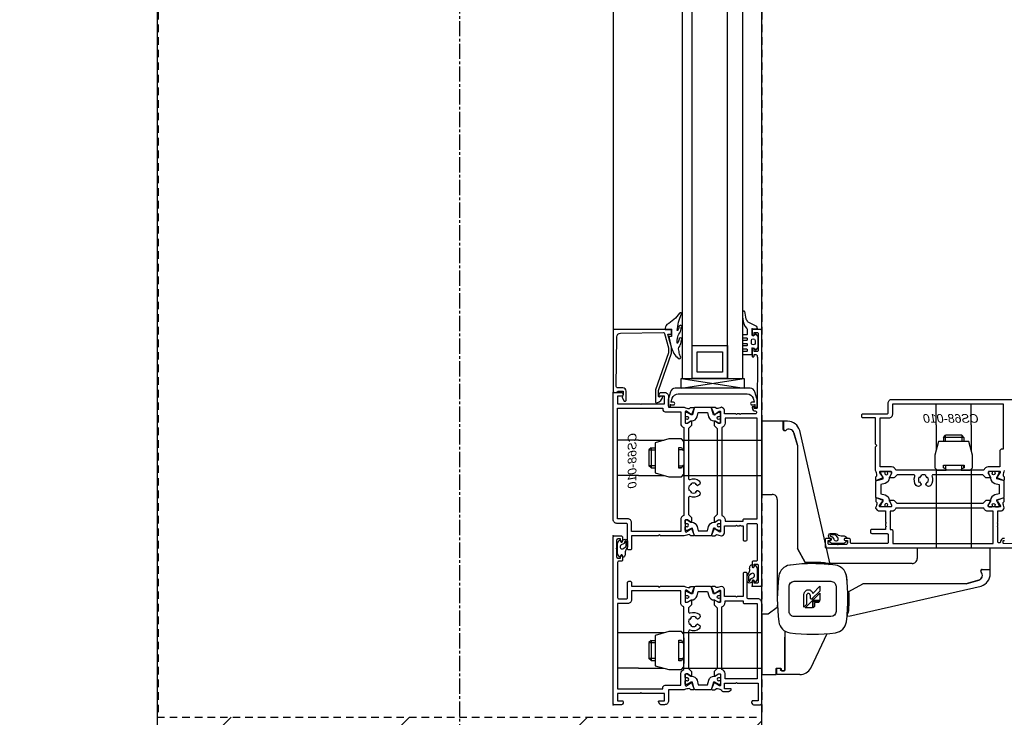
# Model space of a CAD drawing. Header units: millimetres. Extents: x 69081 to 158617, y -37521 to -9534.
# Tile 218 of 256: x 113991 to 114030, y -20036 to -20008. Entities that reach past the tile are written whole.
import ezdxf
from ezdxf.enums import TextEntityAlignment as Align
from ezdxf.lldxf.tags import DXFTag

# ---------------------------------------------------------------- set-up
doc = ezdxf.new("R2010")
doc.units = ezdxf.units.MM
for name, pattern in [('DO', [0.8, 0.6, -0.1, 0, -0.1]), ('DP', [0.5, 0.3, -0.2]), ('KRE-SR', [0.2, 0.12, -0.08])]:
    doc.linetypes.add(name, pattern=pattern)
for name, color, linetype in [('A-OSI', 8, 'DO'), ('A-SCI', 7, 'Continuous'), ('BA_drz', 7, 'Continuous'), ('JS_OLKA KONSTR', 231, 'Continuous'), ('JS_p.poż.', 240, 'Continuous'), ('JS_PODCIĄGI', 1, 'DP'), ('podciagi i nadproza', 3, 'DP'), ('RI-PROFILE', 8, 'Continuous')]:
    doc.layers.add(name, color=color, linetype=linetype)
doc.styles.add('T5', font='arial.ttf', dxfattribs={"oblique": 10, "height": 3.5})
tags = doc.linetypes.add('KRE-DR', pattern=[0.1, 0.06, -0.04]).pattern_tags.tags
tags[6:7] = [DXFTag(74, 4), DXFTag(75, 0), DXFTag(340, '0'), DXFTag(46, 1.0), DXFTag(50, 0.0), DXFTag(44, 0.0), DXFTag(45, 0.0)]
tags[4:5] = [DXFTag(74, 4), DXFTag(75, 0), DXFTag(340, '0'), DXFTag(46, 1.0), DXFTag(50, 0.0), DXFTag(44, 0.0), DXFTag(45, 0.0)]

# ---------------------------------------------------------------- blocks, each defined once
blk = doc.blocks.new('PDKŁ')
for p, q in [((3.91, 12.5), (0.01, -12.5)), ((0.01, 12.5), (3.91, -12.5))]:
    blk.add_line(p, q)
blk.add_lwpolyline([(3.91, 12.5), (3.91, -12.5), (0, -12.5), (0, 12.5), (3.91, 12.5)])
blk = doc.blocks.new('drzwi90+50')
at = {"layer": 'RI-PROFILE'}
for p, q in [((-112.65, 5.9), (-149.65, 5.9)), ((-163.05, 4.884), (-163.05, 5.719)), ((-161.65, 4.884), (-161.65, 5.719)), ((-158.121, 5.507), (-158.121, 5.507)), ((-155.4, 4.884), (-155.4, 5.72)), ((-154, 4.884), (-154, 5.72)), ((-163.05, 4.884), (-163.05, 3.867)), ((-161.65, 3.867), (-161.65, 4.884)), ((-155.4, 4.884), (-155.4, 3.867)), ((-154, 4.884), (-154, 3.867)), ((-162.75, 4.384), (-162.67, 4.484)), ((-161.95, 4.384), (-162.75, 4.384)), ((-162.75, 4.384), (-162.75, 4.233)), ((-162.03, 4.484), (-162.67, 4.484)), ((-162.67, 4.233), (-162.67, 4.484)), ((-161.95, 4.384), (-162.03, 4.484)), ((-162.03, 4.484), (-162.03, 4.233)), ((-161.95, 4.384), (-161.95, 4.233)), ((-155.1, 4.384), (-155.02, 4.484)), ((-154.3, 4.384), (-155.1, 4.384)), ((-155.1, 4.384), (-155.1, 4.233)), ((-154.38, 4.484), (-155.02, 4.484)), ((-155.02, 4.233), (-155.02, 4.484)), ((-154.38, 4.484), (-154.38, 4.233)), ((-154.3, 4.384), (-154.38, 4.484)), ((-154.3, 4.384), (-154.3, 4.233)), ((-163.05, 3.134), (-163.05, -0.001)), ((-162.75, 3.179), (-162.75, 3.284)), ((-162.67, 3.284), (-162.67, 3.143)), ((-162.03, 3.143), (-162.03, 3.284)), ((-161.95, 3.179), (-161.95, 3.284)), ((-161.65, -0.001), (-161.65, 3.134)), ((-155.4, 3.134), (-155.4, -0.001)), ((-155.1, 3.179), (-155.1, 3.284)), ((-155.02, 3.284), (-155.02, 3.143)), ((-154.38, 3.143), (-154.38, 3.284)), ((-154.3, 3.179), (-154.3, 3.284)), ((-154, 3.134), (-154, -0.001)), ((-161.84, 3.084), (-162.86, 3.084)), ((-154.19, 3.084), (-155.21, 3.084)), ((-159.479, 0.392), (-159.479, 0.392)), ((-149.65, 0), (-112.65, 0)), ((-161.8, -0.001), (-162.9, -0.001)), ((-153.25, -0.001), (-156.15, -0.001)), ((-156.15, -0.001), (-156.15, -0.421)), ((-154.15, -0.001), (-155.25, -0.001)), ((-153.25, -0.851), (-153.25, -0.001)), ((-163.3, -1.52), (-163.3, -0.601)), ((-163.08, -0.751), (-163.12, -0.751)), ((-156.352, -0.621), (-160.25, -0.621)), ((-153.62, -0.921), (-153.62, -0.901)), ((-153.57, -0.851), (-153.25, -0.851)), ((-153.25, -0.871), (-153.57, -0.871)), ((-153.25, -1.029), (-153.25, -0.871)), ((-158.868, -2.701), (-153.612, -1.509)), ((-158.3, -1.421), (-158.856, -1.725)), ((-158.856, -1.721), (-158.3, -1.421)), ((-154.2, -1.421), (-158.3, -1.421)), ((-153.705, -1.276), (-154.211, -1.421)), ((-154.2, -1.421), (-153.703, -1.276)), ((-158.9, -5.969), (-158.9, -2.071)), ((-158.895, -2.701), (-158.868, -2.701)), ((-160.299, -3.421), (-160.249, -3.421)), ((-158.28, -6.171), (-158.7, -6.171)), ((-158.28, -9.071), (-158.28, -6.171)), ((-155.145, -6.921), (-158.28, -6.921)), ((-153.395, -6.921), (-154.411, -6.921)), ((-153.395, -6.921), (-152.558, -6.921)), ((-158.28, -8.171), (-158.28, -7.071)), ((-155.195, -8.131), (-155.195, -7.111)), ((-154.995, -7.301), (-155.136, -7.301)), ((-155.099, -7.221), (-154.995, -7.221)), ((-153.895, -7.221), (-154.045, -7.221)), ((-154.045, -7.301), (-153.795, -7.301)), ((-153.895, -7.221), (-153.795, -7.301)), ((-153.895, -8.021), (-153.895, -7.221)), ((-153.795, -7.941), (-153.795, -7.301)), ((-155.136, -7.941), (-154.995, -7.941)), ((-155.099, -8.021), (-154.995, -8.021)), ((-153.795, -7.941), (-154.045, -7.941)), ((-153.895, -8.021), (-154.045, -8.021)), ((-153.895, -8.021), (-153.795, -7.941)), ((-155.145, -8.321), (-158.28, -8.321)), ((-153.395, -8.321), (-154.411, -8.321)), ((-153.395, -8.321), (-152.558, -8.321)), ((-159.2, -8.701), (-159.18, -8.701)), ((-159.15, -9.071), (-159.15, -8.751)), ((-159.13, -8.751), (-159.13, -9.071)), ((-159.13, -9.071), (-158.28, -9.071))]:
    blk.add_line(p, q, dxfattribs=at)
at = {"layer": 'RI-PROFILE', "linetype": 'KRE-DR'}
for p, q in [((-160.98, -3.453), (-159.788, -8.709)), ((-160, -3.465), (-159.7, -4.021)), ((-159.7, -8.121), (-159.7, -4.021)), ((-159.554, -8.616), (-159.7, -8.11)), ((-159.7, -8.121), (-159.554, -8.618)), ((-159.307, -9.071), (-159.15, -9.071))]:
    blk.add_line(p, q, dxfattribs=at)
at = {"layer": 'RI-PROFILE'}
for points in [[(-160.089, 2.788, -0.634584), (-160.071, 2.822), (-159.959, 2.987, 0.606807), (-159.984, 3.034), (-160.415, 3.034, 0.414214), (-160.435, 3.014), (-160.435, 2.959, 0.131676), (-160.432, 2.949), (-160.36, 2.824), (-160.36, 2.784), (-160.48, 2.784), (-160.509, 2.784, -0.198555), (-160.545, 2.798), (-160.65, 2.904), (-160.813, 2.904, 0.52837), (-160.859, 2.836, -0.26311), (-160.911, 2.481, -0.530631), (-161.077, 2.491), (-161.103, 2.536, -0.386734), (-161.097, 2.563, 0.112751), (-161.046, 2.621), (-161.028, 2.603, 0.272863), (-161.027, 2.806), (-161.046, 2.788, 0.145875), (-161.116, 2.858), (-161.098, 2.877, 0.273231), (-161.301, 2.877), (-161.283, 2.858, 0.145873), (-161.354, 2.788), (-161.372, 2.806, 0.272961), (-161.372, 2.603), (-161.354, 2.621, 0.112964), (-161.302, 2.562, -0.386405), (-161.297, 2.536), (-161.323, 2.491, -0.53092), (-161.488, 2.481, -0.263409), (-161.54, 2.836, 0.527324), (-161.587, 2.904), (-163.059, 2.904), (-163.165, 2.798, -0.193638), (-163.2, 2.784), (-163.35, 2.784), (-163.35, 2.824), (-163.277, 2.949, 0.225639), (-163.275, 2.959), (-163.275, 3.014, 0.378023), (-163.295, 3.034), (-163.727, 3.034, 0.606807), (-163.752, 2.987), (-163.642, 2.82, -0.743149), (-163.623, 2.785), (-163.877, 2.678, -0.535124), (-163.904, 2.696), (-163.905, 2.809, -0.194092), (-163.899, 2.823), (-163.866, 2.858, 0.197355), (-163.86, 2.872, 0.109095), (-163.91, 3.075), (-163.91, 3.698), (-164.34, 3.698, -0.414214), (-164.5, 3.858), (-164.5, 3.998, -0.26784), (-164.475, 4.041), (-164.38, 4.096, -0.577486), (-164.35, 4.079), (-164.35, 3.859), (-164.05, 3.859), (-164.05, 4.769), (-164.02, 4.799), (-164.05, 4.829), (-164.05, 5.719), (-164.35, 5.719), (-164.35, 5.517), (-164.417, 5.499, -0.199036), (-164.432, 5.501), (-164.475, 5.526, -0.267999), (-164.5, 5.569), (-164.5, 5.849, -0.414214), (-164.45, 5.899), (-157.85, 5.899, -0.414214), (-157.8, 5.849), (-157.8, 5.569, -0.414214), (-157.85, 5.519), (-158.01, 5.519), (-158.01, 5.599), (-157.92, 5.599), (-157.92, 5.709, 0.414214), (-157.97, 5.759), (-158.63, 5.759, 0.414214), (-158.68, 5.709), (-158.68, 5.599), (-158.59, 5.599), (-158.59, 5.519), (-158.75, 5.519, -0.414214), (-158.8, 5.569), (-158.8, 5.669, 0.414214), (-158.85, 5.719), (-160.25, 5.719, 0.414214), (-160.3, 5.669), (-160.3, 5.374, 0.414214), (-160.25, 5.324), (-159.65, 5.324, -0.414214), (-159.6, 5.274), (-159.6, 5.214, -0.414214), (-159.65, 5.164), (-159.8, 5.164), (-159.8, 4.114), (-159.85, 4.064), (-159.8, 4.014), (-159.8, 3.075, 0.114289), (-159.85, 2.872, 0.197355), (-159.845, 2.858), (-159.812, 2.823, -0.194092), (-159.806, 2.809), (-159.806, 2.696, -0.535124), (-159.834, 2.678)], [(-155.797, 2.563, 0.112813), (-155.746, 2.622), (-155.728, 2.603, 0.272961), (-155.727, 2.807), (-155.746, 2.788, 0.14588), (-155.816, 2.859), (-155.798, 2.877, 0.273255), (-156.001, 2.877), (-155.983, 2.859, 0.14598), (-156.054, 2.788), (-156.072, 2.807, 0.272863), (-156.072, 2.603), (-156.054, 2.622, 0.112856), (-156.002, 2.563, -0.386415), (-155.997, 2.537), (-156.023, 2.492, -0.530912), (-156.188, 2.481, -0.263412), (-156.24, 2.837, 0.527237), (-156.287, 2.905), (-156.949, 2.905), (-157.055, 2.8, -0.198435), (-157.09, 2.785), (-157.24, 2.785), (-157.24, 2.825), (-157.167, 2.95, 0.131589), (-157.165, 2.96), (-157.165, 3.015, 0.414214), (-157.185, 3.035), (-157.616, 3.035, 0.606807), (-157.64, 2.988), (-157.528, 2.822, -0.629353), (-157.509, 2.787), (-157.765, 2.679, -0.536162), (-157.793, 2.697), (-157.794, 2.811, -0.197654), (-157.788, 2.825), (-157.755, 2.858, 0.205169), (-157.749, 2.873, 0.106092), (-157.8, 3.076), (-157.8, 4.015), (-157.75, 4.065), (-157.8, 4.115), (-157.8, 5.165), (-158.3, 5.165, -0.414214), (-158.35, 5.215), (-158.35, 5.275, -0.414214), (-158.3, 5.325), (-157.35, 5.325, 0.414292), (-157.3, 5.375), (-157.3, 5.75, -0.414292), (-157.15, 5.9), (-152.15, 5.9, -0.414214), (-152.1, 5.85), (-152.1, 5.542), (-152.168, 5.503, -0.199244), (-152.183, 5.5), (-152.25, 5.519), (-152.25, 5.72), (-152.55, 5.72), (-152.55, 4.83), (-152.58, 4.8), (-152.55, 4.77), (-152.55, 3.86), (-152.25, 3.86), (-152.25, 4.08, -0.577388), (-152.22, 4.097), (-152.1, 4.028), (-152.1, 3.863, -0.414214), (-152.262, 3.7), (-152.69, 3.7), (-152.69, 3.076, 0.106121), (-152.74, 2.873, 0.205169), (-152.734, 2.858), (-152.702, 2.825, -0.197654), (-152.696, 2.811), (-152.696, 2.697, -0.536162), (-152.724, 2.679), (-152.979, 2.787, -0.626446), (-152.962, 2.822), (-152.849, 2.988, 0.606807), (-152.874, 3.035), (-153.305, 3.035, 0.414214), (-153.325, 3.015), (-153.325, 2.96, 0.131589), (-153.322, 2.95), (-153.25, 2.825), (-153.25, 2.785), (-153.399, 2.785, -0.198435), (-153.435, 2.8), (-153.54, 2.905), (-155.513, 2.905, 0.527301), (-155.559, 2.837, -0.263181), (-155.611, 2.482, -0.530303), (-155.776, 2.492), (-155.803, 2.537, -0.387107)], [(-149.73, 3.899, -0.287858), (-149.757, 3.853), (-150.328, 3.7), (-150.526, 3.7), (-152.006, 4.22), (-152.465, 4.22, 0.459407), (-152.516, 4.16, 0.329042), (-152.25, 3.922), (-152.25, 3.996, 0.256151), (-152.267, 4.034), (-152.277, 4.043, -0.632112), (-152.25, 4.1), (-152.026, 4.1), (-150.546, 3.58), (-150.312, 3.58), (-150.082, 3.642), (-149.79, 3.72), (-149.79, 3.58), (-149.65, 3.58, 0.418945), (-149.6, 3.631), (-149.6, 5.85, 0.414214), (-149.65, 5.9), (-152.05, 5.9, 0.414214), (-152.1, 5.85), (-152.1, 5.771, 0.287257), (-152.085, 5.736), (-152.064, 5.715, -0.267249), (-152.05, 5.68), (-152.05, 5.5), (-152.2, 5.5), (-152.2, 5.513), (-152.3, 5.545), (-152.45, 5.459), (-152.45, 5.43), (-152.45, 5.429), (-152.45, 5.427, 0.454319), (-152.4, 5.38), (-152.05, 5.38, 0.462511), (-151.92, 5.51), (-151.919, 5.72, -0.416568), (-151.869, 5.77), (-149.896, 5.754, -0.405463), (-149.748, 5.606)], [(-160.608, 3.084, -0.333959), (-160.435, 3.214), (-160.374, 3.214), (-159.98, 3.214), (-159.98, 5.164), (-160.33, 5.164, -0.414214), (-160.48, 5.314), (-160.48, 5.719), (-163.87, 5.719), (-163.87, 3.929), (-163.83, 3.929, -0.414214), (-163.73, 3.829), (-163.73, 3.214), (-163.266, 3.214, -0.320603), (-163.102, 3.084)], [(-158.03, 5.593, 0.767684), (-158.01, 5.519), (-157.998, 5.518, -0.085146), (-157.987, 5.515, -0.196823), (-157.939, 5.46, -0.478694), (-158.008, 5.324), (-158.198, 5.324), (-158.198, 5.324, -0.174661), (-158.275, 5.351), (-158.282, 5.358), (-158.319, 5.384), (-158.322, 5.386), (-158.43, 5.421, 0.068397), (-158.502, 5.419), (-158.515, 5.419, -0.170232), (-158.639, 5.466, -0.665595), (-158.62, 5.519), (-158.59, 5.519, 0.766536), (-158.57, 5.593), (-158.615, 5.619, -0.60612), (-158.612, 5.672), (-158.523, 5.714), (-158.502, 5.719), (-158.097, 5.719), (-158.076, 5.714), (-157.987, 5.672, -0.606131), (-157.985, 5.619)], [(-158.296, 5.48), (-158.217, 5.393, 0.18506), (-158.157, 5.375), (-158.027, 5.375), (-158.007, 5.387), (-158, 5.409), (-158.01, 5.43), (-158.032, 5.439), (-158.043, 5.44), (-158.062, 5.443), (-158.094, 5.464), (-158.121, 5.507), (-158.141, 5.553), (-158.156, 5.58, 0.433179), (-158.288, 5.602, 0.420657), (-158.296, 5.48, -1.025064)], [(-153.498, 3.085), (-156.992, 3.085, 0.33408), (-157.165, 3.215), (-157.62, 3.215), (-157.62, 5.165), (-157.27, 5.165, 0.414214), (-157.12, 5.315), (-157.12, 5.72), (-152.73, 5.72), (-152.73, 3.93), (-152.77, 3.93, 0.414214), (-152.87, 3.83), (-152.87, 3.215), (-152.87, 3.215), (-153.325, 3.215, 0.333959)], [(-152.469, 0.293, -0.638068), (-152.495, 0.312), (-152.495, 0.385, 1.146176), (-152.595, 0.385), (-152.595, 0.275), (-152.64, 0.275), (-152.685, 0.275), (-152.685, 0.23), (-152.685, 0.186), (-152.64, 0.184), (-152.407, 0.184), (-152.372, 0.184), (-152.339, 0.197), (-152.082, 0.267, 0.351665), (-151.935, 0.46), (-151.935, 3.431, 0.362129), (-152.082, 3.624), (-152.339, 3.694), (-152.372, 3.706), (-152.407, 3.706), (-152.64, 3.706, 0.99031), (-152.64, 3.615), (-152.595, 3.615), (-152.595, 3.505, 1.11146), (-152.495, 3.505), (-152.495, 3.579, -0.655905), (-152.469, 3.598), (-152.329, 3.547, -0.31307), (-152.165, 3.312), (-152.165, 0.579, -0.342952), (-152.329, 0.344)], [(-150.112, 3.202), (-150.024, 3.189, 1), (-149.953, 3.256, 0.221584), (-149.982, 3.282), (-150.072, 3.305), (-150.138, 3.329), (-150.147, 3.338), (-150.145, 3.355, -0.175319), (-149.681, 3.221), (-149.572, 3.19), (-149.52, 3.193, 1), (-149.443, 3.242, 0.317302), (-149.477, 3.283), (-149.552, 3.293), (-149.63, 3.323), (-149.643, 3.328), (-149.643, 3.341), (-149.643, 3.353, -0.074745), (-149.007, 3.192, 1), (-148.945, 3.241, 0.20561), (-148.962, 3.258, -0.095737), (-149.405, 3.76, 0.250819), (-149.6, 3.83), (-149.6, 3.58), (-149.833, 3.58), (-149.88, 3.58), (-149.88, 3.691), (-149.944, 3.676), (-150.312, 3.587, 0.13918), (-150.756, 3.313, 0.962884), (-150.671, 3.228, -0.084626), (-150.481, 3.275, -0.323058), (-150.267, 3.251), (-150.215, 3.231), (-150.198, 3.225, 0.058863)], [(-163.276, 2.96), (-163.364, 2.807, 0.13166), (-163.368, 2.792, -0.358413), (-163.532, 2.563), (-163.706, 2.518), (-163.706, 2.15), (-163.532, 2.104, -0.358413), (-163.368, 1.876, 0.164629), (-163.364, 1.861), (-163.277, 1.708), (-163.277, 1.658, -0.461597), (-163.301, 1.635), (-163.411, 1.635, -0.434504), (-163.436, 1.659), (-163.436, 1.68, 1.657677), (-163.541, 1.683), (-163.541, 1.659, -0.439085), (-163.566, 1.635), (-163.676, 1.635, -0.438953), (-163.701, 1.659), (-163.701, 1.702, -0.158229), (-163.698, 1.712), (-163.61, 1.873), (-163.609, 1.917), (-163.869, 1.988, -0.319083), (-163.906, 2.034), (-163.906, 2.633, -0.340697), (-163.869, 2.682), (-163.609, 2.75), (-163.61, 2.795), (-163.698, 2.955, -0.126209), (-163.701, 2.965), (-163.701, 3.009, -0.414214), (-163.676, 3.034), (-163.566, 3.034, -0.414214), (-163.541, 3.009), (-163.541, 2.984, 1.657677), (-163.436, 2.987), (-163.436, 3.009, -0.414214), (-163.411, 3.034), (-163.301, 3.034, -0.414214), (-163.276, 3.009)], [(-160.435, 2.96), (-160.346, 2.807, -0.13166), (-160.342, 2.792, 0.358413), (-160.178, 2.563), (-160.005, 2.518), (-160.005, 2.15), (-160.178, 2.104, 0.358413), (-160.342, 1.876, -0.164629), (-160.346, 1.861), (-160.434, 1.708), (-160.434, 1.658, 0.461597), (-160.409, 1.635), (-160.3, 1.635, 0.434504), (-160.275, 1.659), (-160.275, 1.68, -1.657677), (-160.17, 1.683), (-160.17, 1.659, 0.439085), (-160.145, 1.635), (-160.035, 1.635, 0.438953), (-160.01, 1.659), (-160.01, 1.702, 0.158229), (-160.013, 1.712), (-160.1, 1.873), (-160.102, 1.917), (-159.842, 1.988, 0.319083), (-159.805, 2.034), (-159.805, 2.633, 0.340697), (-159.842, 2.682), (-160.102, 2.75), (-160.1, 2.795), (-160.013, 2.955, 0.126209), (-160.01, 2.965), (-160.01, 3.009, 0.414214), (-160.035, 3.034), (-160.145, 3.034, 0.414214), (-160.17, 3.009), (-160.17, 2.984, -1.657677), (-160.275, 2.987), (-160.275, 3.009, 0.414214), (-160.3, 3.034), (-160.41, 3.034, 0.414214), (-160.435, 3.009)], [(-157.299, 3.034), (-157.189, 3.034, -0.459063), (-157.165, 3.01), (-157.165, 2.961), (-157.253, 2.808, 0.13166), (-157.257, 2.793), (-157.257, 2.777, -0.340635), (-157.421, 2.565), (-157.594, 2.519), (-157.594, 2.151), (-157.421, 2.105, -0.340635), (-157.257, 1.893), (-157.257, 1.877, 0.13166), (-157.253, 1.862), (-157.164, 1.709), (-157.164, 1.66, -0.414214), (-157.189, 1.635), (-157.299, 1.635, -0.414214), (-157.324, 1.66), (-157.324, 1.682, 1.657677), (-157.429, 1.684), (-157.429, 1.66, -0.414214), (-157.454, 1.635), (-157.564, 1.635, -0.414214), (-157.589, 1.66), (-157.589, 1.704, -0.177104), (-157.587, 1.714), (-157.499, 1.874), (-157.497, 1.919), (-157.757, 1.987, -0.340697), (-157.794, 2.035), (-157.794, 2.635, -0.308868), (-157.755, 2.679), (-157.497, 2.751), (-157.499, 2.796), (-157.587, 2.956, 0.02896), (-157.589, 2.966), (-157.589, 3.01, -0.440048), (-157.564, 3.034), (-157.454, 3.034, -0.443383), (-157.429, 3.01), (-157.429, 2.986, 1.657677), (-157.324, 2.989), (-157.324, 3.01, -0.44283)], [(-159.8, 0.05, 0.414214), (-159.75, 0), (-149.65, 0, 0.414214), (-149.6, 0.05), (-149.6, 0.33, 0.414214), (-149.65, 0.38), (-149.809, 0.38, 0.99805), (-149.81, 0.3), (-149.72, 0.3), (-149.72, 0.19, -0.414214), (-149.77, 0.14), (-150.43, 0.14, -0.414214), (-150.48, 0.19), (-150.48, 0.3), (-150.48, 0.3), (-150.39, 0.3, 0.998176), (-150.39, 0.38), (-150.66, 0.38, 1.000716), (-150.66, 0.3), (-150.6, 0.3), (-150.6, 0.23, -0.414214), (-150.65, 0.18), (-150.7, 0.18), (-150.7, 0.165), (-152.72, 0.18, -0.412055), (-152.74, 0.2), (-152.74, 0.3), (-152.68, 0.3), (-152.68, 0.38), (-152.72, 0.38, 0.43156), (-152.839, 0.253, -0.43156), (-152.889, 0.2), (-152.9, 0.2, -0.414214), (-152.95, 0.25), (-152.95, 0.82), (-152.98, 0.85), (-152.95, 0.88), (-152.95, 0.97), (-152.98, 1), (-152.95, 1.03), (-152.95, 1.475), (-152.85, 1.475, 0.268304), (-152.709, 1.552), (-152.693, 1.579, 0.250573), (-152.692, 1.598, -0.103677), (-152.74, 1.797, -0.205169), (-152.734, 1.812), (-152.702, 1.845, 0.197654), (-152.696, 1.859), (-152.696, 1.973, 0.536162), (-152.724, 1.991), (-152.983, 1.881, 1.096781), (-152.964, 1.846), (-152.849, 1.682, -0.606807), (-152.874, 1.635), (-153.305, 1.635, -0.414214), (-153.325, 1.655), (-153.325, 1.71, -0.131589), (-153.322, 1.72), (-153.25, 1.845), (-153.25, 1.885), (-153.399, 1.885, 0.198435), (-153.435, 1.87), (-153.541, 1.764), (-156.949, 1.765), (-157.055, 1.87, 0.198435), (-157.09, 1.885), (-157.24, 1.885), (-157.24, 1.845), (-157.167, 1.72, -0.131589), (-157.165, 1.71), (-157.165, 1.655, -0.414214), (-157.185, 1.635), (-157.616, 1.635, -0.606807), (-157.64, 1.682), (-157.525, 1.846, 1.096781), (-157.506, 1.881), (-157.765, 1.991, 0.536162), (-157.793, 1.973), (-157.794, 1.859, 0.197654), (-157.788, 1.845), (-157.755, 1.812, -0.205169), (-157.749, 1.797, -0.103677), (-157.798, 1.598, 0.250573), (-157.797, 1.579), (-157.781, 1.552, 0.268304), (-157.64, 1.475), (-157.4, 1.475), (-157.4, 1.03), (-157.37, 1), (-157.4, 0.97), (-157.4, 0.88), (-157.37, 0.85), (-157.4, 0.82), (-157.4, 0.735), (-157.95, 0.735, 0.414214), (-158, 0.685), (-158, 0.625, 0.414165), (-157.95, 0.575), (-157.35, 0.575), (-157.347, 0.575), (-157.345, 0.575), (-157.344, 0.575), (-157.342, 0.575), (-157.341, 0.574), (-157.339, 0.574), (-157.338, 0.574), (-157.336, 0.573), (-157.335, 0.573), (-157.333, 0.572), (-157.332, 0.572), (-157.331, 0.571), (-157.329, 0.571), (-157.328, 0.57), (-157.326, 0.569), (-157.325, 0.568), (-157.323, 0.568), (-157.322, 0.567), (-157.321, 0.566), (-157.319, 0.565), (-157.318, 0.564), (-157.317, 0.563), (-157.315, 0.562), (-157.314, 0.56), (-157.313, 0.559), (-157.312, 0.558), (-157.311, 0.557), (-157.31, 0.555), (-157.309, 0.554), (-157.308, 0.553), (-157.307, 0.551), (-157.306, 0.55), (-157.306, 0.549), (-157.305, 0.547), (-157.304, 0.546), (-157.303, 0.544), (-157.303, 0.543), (-157.302, 0.541), (-157.302, 0.54), (-157.301, 0.538), (-157.301, 0.537), (-157.301, 0.535), (-157.3, 0.534), (-157.3, 0.532), (-157.3, 0.531), (-157.3, 0.529), (-157.3, 0.528), (-157.3, 0.526), (-157.3, 0.525), (-157.3, 0.525), (-157.3, 0.23, -0.414214), (-157.35, 0.18), (-158.75, 0.18, -0.414214), (-158.8, 0.23), (-158.8, 0.33, 0.414214), (-158.85, 0.38), (-159.01, 0.38, 0.998203), (-159.01, 0.3), (-158.92, 0.3), (-158.92, 0.19, -0.414214), (-158.97, 0.14), (-159.63, 0.14, -0.414214), (-159.68, 0.19), (-159.68, 0.3), (-159.59, 0.3), (-159.59, 0.38), (-159.75, 0.38, 0.414214), (-159.8, 0.33)], [(-160.48, 0.179), (-163.47, 0.179), (-163.47, 1.454), (-163.266, 1.454, 0.320603), (-163.102, 1.584), (-160.608, 1.584, 0.333959), (-160.435, 1.454), (-160.38, 1.454), (-160.38, 0.734), (-160.43, 0.734, 0.414214), (-160.48, 0.684)], [(-159.57, 0.305, 0.767684), (-159.59, 0.38), (-159.602, 0.381, -0.085146), (-159.613, 0.384, -0.196823), (-159.66, 0.439, -0.478694), (-159.591, 0.575), (-159.401, 0.575), (-159.401, 0.575, -0.174661), (-159.325, 0.547), (-159.317, 0.541), (-159.281, 0.515), (-159.277, 0.513), (-159.169, 0.477, 0.068397), (-159.097, 0.48), (-159.084, 0.48, -0.170232), (-158.96, 0.433, -0.665595), (-158.98, 0.38), (-159.009, 0.38, 0.766536), (-159.03, 0.305), (-158.985, 0.279, -0.60612), (-158.987, 0.226), (-159.076, 0.185), (-159.097, 0.18), (-159.502, 0.18), (-159.523, 0.185), (-159.612, 0.226, -0.606131), (-159.615, 0.279)], [(-159.304, 0.419), (-159.383, 0.505, 0.18506), (-159.442, 0.524), (-159.572, 0.524), (-159.593, 0.512), (-159.6, 0.49), (-159.59, 0.468), (-159.568, 0.46), (-159.556, 0.459), (-159.538, 0.456), (-159.505, 0.435), (-159.479, 0.392), (-159.459, 0.346), (-159.444, 0.319, 0.433179), (-159.312, 0.297, 0.420657), (-159.304, 0.419, -1.025064)], [(-149.614, 0.58), (-149.798, 0.58, -0.414214), (-149.818, 0.6), (-149.818, 0.74, 0.414214), (-149.838, 0.76), (-149.918, 0.76, 0.414214), (-149.938, 0.74), (-149.938, 0.6, -0.414214), (-149.958, 0.58), (-150.018, 0.58, -0.414214), (-150.038, 0.6), (-150.038, 0.74, 0.414214), (-150.058, 0.76), (-150.138, 0.76, 0.414214), (-150.158, 0.74), (-150.158, 0.6, -0.414214), (-150.178, 0.58), (-150.238, 0.58, -0.414214), (-150.258, 0.6), (-150.258, 0.74, 0.414208), (-150.278, 0.76), (-150.358, 0.76, 0.414219), (-150.378, 0.74), (-150.378, 0.6, -0.414214), (-150.398, 0.58), (-150.458, 0.58, -0.414214), (-150.478, 0.6), (-150.478, 0.74, 0.413901), (-150.498, 0.76), (-150.578, 0.76, 0.410424), (-150.598, 0.74), (-150.598, 0.38), (-150.349, 0.38), (-150.349, 0.38), (-150.349, 0.291), (-150.4, 0.262, 0.392584), (-150.406, 0.225), (-150.321, 0.14), (-149.879, 0.14), (-149.795, 0.224, 0.342583), (-149.796, 0.256), (-149.848, 0.29), (-149.848, 0.38), (-149.578, 0.38), (-149.578, 0.16), (-149.483, 0.189), (-149.31, 0.536, -0.146205), (-149.183, 0.61), (-149.113, 0.629), (-148.952, 0.661), (-148.896, 0.669, 0.694648), (-148.93, 0.76), (-149.09, 0.76), (-149.202, 0.748, 0.091297), (-149.473, 0.666), (-149.566, 0.591, -0.148233)], [(-157.973, -2.751, 0.767684), (-157.899, -2.731), (-157.897, -2.719, -0.085146), (-157.895, -2.708, -0.196823), (-157.839, -2.661, -0.478694), (-157.703, -2.73), (-157.703, -2.92), (-157.703, -2.92, -0.174661), (-157.731, -2.996), (-157.738, -3.004), (-157.763, -3.04), (-157.766, -3.044), (-157.801, -3.152, 0.068397), (-157.798, -3.224), (-157.798, -3.237, -0.170232), (-157.845, -3.361, -0.665595), (-157.898, -3.341), (-157.898, -3.312, 0.766536), (-157.973, -3.292), (-157.999, -3.336, -0.60612), (-158.052, -3.334), (-158.094, -3.245), (-158.098, -3.224), (-158.098, -2.819), (-158.094, -2.798), (-158.052, -2.709, -0.606131), (-157.999, -2.706)], [(-157.86, -3.017), (-157.773, -2.938, 0.18506), (-157.755, -2.879), (-157.755, -2.749), (-157.766, -2.728), (-157.789, -2.721), (-157.81, -2.731), (-157.819, -2.753), (-157.82, -2.765), (-157.822, -2.783), (-157.844, -2.816), (-157.887, -2.842), (-157.933, -2.862), (-157.96, -2.877, 0.433179), (-157.981, -3.009, 0.420657), (-157.86, -3.017, -1.025064)], [(-155.244, -5.022), (-155.244, -5.132, -0.459063), (-155.268, -5.156), (-155.317, -5.156), (-155.471, -5.068, 0.13166), (-155.486, -5.064), (-155.501, -5.064, -0.340635), (-155.714, -4.9), (-155.759, -4.727), (-156.127, -4.727), (-156.173, -4.9, -0.340635), (-156.386, -5.064), (-156.401, -5.064, 0.13166), (-156.416, -5.068), (-156.569, -5.157), (-156.618, -5.157, -0.414214), (-156.643, -5.132), (-156.643, -5.022, -0.414214), (-156.618, -4.997), (-156.597, -4.997, 1.657677), (-156.594, -4.892), (-156.618, -4.892, -0.414214), (-156.643, -4.867), (-156.643, -4.757, -0.414214), (-156.618, -4.732), (-156.575, -4.732, -0.177104), (-156.565, -4.734), (-156.405, -4.822), (-156.36, -4.824), (-156.291, -4.564, -0.340697), (-156.243, -4.527), (-155.644, -4.527, -0.308868), (-155.6, -4.566), (-155.527, -4.824), (-155.482, -4.822), (-155.322, -4.734, 0.02896), (-155.312, -4.732), (-155.268, -4.732, -0.440048), (-155.244, -4.757), (-155.244, -4.867, -0.443383), (-155.268, -4.892), (-155.293, -4.892, 1.657677), (-155.29, -4.997), (-155.268, -4.997, -0.44283)], [(-155.193, -8.823), (-155.193, -5.329, 0.33408), (-155.063, -5.156), (-155.063, -4.701), (-153.113, -4.701), (-153.113, -5.051, 0.414214), (-152.963, -5.201), (-152.558, -5.201), (-152.558, -9.591), (-154.349, -9.591), (-154.349, -9.551, 0.414214), (-154.449, -9.451), (-155.063, -9.451), (-155.063, -9.451), (-155.063, -8.996, 0.333959)]]:
    blk.add_lwpolyline(points, format="xyb", close=True, dxfattribs=at)
for points in [[(-162.05, 3.084), (-161.7, 3.084), (-161.6, 3.184), (-161.6, 3.684), (-161.75, 4.234), (-162.95, 4.234), (-163.1, 3.684), (-163.1, 3.184), (-163, 3.084), (-162.65, 3.084), (-162.65, 3.134), (-162.76, 3.184), (-162.76, 3.284), (-161.94, 3.284), (-161.94, 3.184), (-162.05, 3.134), (-162.05, 3.084)], [(-154.4, 3.084), (-154.05, 3.084), (-153.95, 3.184), (-153.95, 3.684), (-154.1, 4.234), (-155.3, 4.234), (-155.45, 3.684), (-155.45, 3.184), (-155.35, 3.084), (-155, 3.084), (-155, 3.134), (-155.11, 3.184), (-155.11, 3.284), (-154.29, 3.284), (-154.29, 3.184), (-154.4, 3.134), (-154.4, 3.084)], [(-151.544, 2.759), (-110.755, 2.759), (-110.755, 3.159), (-151.544, 3.159)], [(-151.544, 1.359), (-110.755, 1.359), (-110.755, 0.759), (-151.544, 0.759)], [(-163.05, -1.953), (-161.676, -2.602)], [(-160.068, -2.304), (-160.359, -2.304), (-160.359, -2.013), (-160.65, -2.014), (-160.65, -1.722), (-160.068, -2.304)], [(-160.184, -1.935), (-160.17, -1.934), (-160.154, -1.93), (-160.136, -1.924), (-160.12, -1.916), (-160.105, -1.905), (-160.093, -1.892), (-160.085, -1.875), (-160.082, -1.856), (-160.085, -1.834), (-160.088, -1.825), (-160.093, -1.817), (-160.106, -1.803), (-160.122, -1.792), (-160.141, -1.785), (-160.161, -1.78), (-160.181, -1.777), (-160.2, -1.776), (-160.521, -1.776), (-160.629, -1.667), (-160.194, -1.667), (-160.164, -1.668), (-160.136, -1.671), (-160.11, -1.676), (-160.085, -1.683), (-160.062, -1.691), (-160.04, -1.701), (-160.021, -1.712), (-160.003, -1.724), (-159.987, -1.738), (-159.973, -1.752), (-159.961, -1.768), (-159.951, -1.784), (-159.943, -1.801), (-159.938, -1.819), (-159.934, -1.837), (-159.934, -1.855), (-159.936, -1.882), (-159.943, -1.908), (-159.956, -1.933), (-159.973, -1.957), (-159.995, -1.978), (-160.021, -1.998), (-160.052, -2.014), (-160.086, -2.027), (-159.799, -2.304), (-159.992, -2.304), (-160.288, -2.009), (-160.297, -1.999), (-160.302, -1.989), (-160.305, -1.975), (-160.305, -1.965), (-160.302, -1.956), (-160.297, -1.949), (-160.29, -1.944), (-160.281, -1.94), (-160.27, -1.937), (-160.239, -1.935), (-160.184, -1.935)], [(-160.393, -2.047), (-160.393, -2.304), (-160.437, -2.259), (-160.438, -2.091), (-160.607, -2.092), (-160.65, -2.047), (-160.393, -2.047)], [(-155.195, -7.921), (-155.195, -8.271), (-155.095, -8.371), (-154.595, -8.371), (-154.045, -8.221), (-154.045, -7.021), (-154.595, -6.871), (-155.095, -6.871), (-155.195, -6.971), (-155.195, -7.321), (-155.145, -7.321), (-155.095, -7.211), (-154.995, -7.211), (-154.995, -8.031), (-155.095, -8.031), (-155.145, -7.921), (-155.195, -7.921)]]:
    blk.add_lwpolyline(points, dxfattribs=at)
for points in [[(-152.902, 1.714), (-152.99, 1.874), (-152.992, 1.919), (-152.732, 1.987, 0.340697), (-152.695, 2.035), (-152.695, 2.635, 0.340697), (-152.732, 2.683), (-152.992, 2.751), (-152.99, 2.796), (-152.902, 2.956), (-152.902, 2.956), (-152.902, 2.957), (-152.902, 2.957), (-152.902, 2.957), (-152.902, 2.957), (-152.902, 2.957), (-152.902, 2.958), (-152.902, 2.958), (-152.902, 2.958), (-152.902, 2.958), (-152.901, 2.958), (-152.901, 2.959), (-152.901, 2.959), (-152.901, 2.959), (-152.901, 2.959), (-152.901, 2.959), (-152.901, 2.959), (-152.901, 2.96), (-152.901, 2.96), (-152.901, 2.96), (-152.901, 2.96), (-152.901, 2.96), (-152.901, 2.961), (-152.901, 2.961), (-152.9, 2.961), (-152.9, 2.961), (-152.9, 2.962), (-152.9, 2.962), (-152.9, 2.962), (-152.9, 2.962), (-152.9, 2.962), (-152.9, 2.963), (-152.9, 2.963), (-152.9, 2.963), (-152.9, 2.963), (-152.9, 2.963), (-152.9, 2.964), (-152.9, 2.964), (-152.9, 2.964), (-152.9, 2.964), (-152.9, 2.964), (-152.9, 2.965), (-152.9, 2.965), (-152.9, 2.965), (-152.9, 2.965), (-152.9, 2.965), (-152.9, 2.966), (-152.9, 2.966), (-152.9, 2.966), (-152.9, 2.966), (-152.9, 3.01, 0.440048), (-152.925, 3.034), (-153.035, 3.034, 0.443383), (-153.06, 3.01), (-153.06, 2.986, -1.657677), (-153.165, 2.989), (-153.165, 3.01, 0.44283), (-153.19, 3.034), (-153.3, 3.034, 0.459063), (-153.324, 3.01), (-153.324, 2.961), (-153.236, 2.808, -0.13166), (-153.232, 2.793), (-153.232, 2.777, 0.340635), (-153.068, 2.565), (-152.895, 2.519), (-152.895, 2.151), (-153.068, 2.105, 0.340635), (-153.232, 1.893), (-153.232, 1.877, -0.13166), (-153.236, 1.862), (-153.325, 1.709), (-153.325, 1.66, 0.414214), (-153.3, 1.635), (-153.19, 1.635, 0.414214), (-153.165, 1.66), (-153.165, 1.682, -1.657677), (-153.06, 1.684), (-153.06, 1.66, 0.414214), (-153.035, 1.635), (-152.925, 1.635, 0.414214), (-152.9, 1.66), (-152.9, 1.704), (-152.9, 1.704), (-152.9, 1.704), (-152.9, 1.705), (-152.9, 1.705), (-152.9, 1.705), (-152.9, 1.705), (-152.9, 1.705), (-152.9, 1.706), (-152.9, 1.706), (-152.9, 1.706), (-152.9, 1.706), (-152.9, 1.706), (-152.9, 1.707), (-152.9, 1.707), (-152.9, 1.707), (-152.9, 1.707), (-152.9, 1.707), (-152.9, 1.708)], [(-160.651, 1.764), (-163.06, 1.765), (-163.165, 1.869, 0.198555), (-163.2, 1.884), (-163.23, 1.884), (-163.35, 1.884), (-163.35, 1.844), (-163.277, 1.718, -0.131676), (-163.275, 1.708), (-163.275, 1.654, -0.414214), (-163.295, 1.634), (-163.726, 1.634, -0.606807), (-163.75, 1.681), (-163.639, 1.845, 0.646901), (-163.624, 1.883), (-163.875, 1.99, 0.535124), (-163.903, 1.972), (-163.904, 1.858, 0.194092), (-163.898, 1.845), (-163.865, 1.81, -0.197355), (-163.859, 1.796, -0.120169), (-163.904, 1.613), (-163.904, 1.594), (-163.92, 1.594, 0.414214), (-163.97, 1.544), (-163.97, 1.498), (-163.97, 1.308, 0.183977), (-163.957, 1.274), (-163.905, 1.216, 0.689293), (-163.87, 1.229), (-163.87, 1.474), (-163.745, 1.474), (-163.65, 1.474), (-163.65, 1.029), (-163.62, 0.999), (-163.65, 0.969), (-163.65, 0.139), (-164.35, 0.139), (-164.35, 0.38), (-164.417, 0.398, 0.199491), (-164.432, 0.396), (-164.475, 0.371, 0.26753), (-164.5, 0.328), (-164.5, 0.049, 0.414214), (-164.45, -0.001), (-160.45, -0.001, 0.414214), (-160.3, 0.149), (-160.3, 0.524, -0.414214), (-160.25, 0.574), (-159.3, 0.574, 0.414214), (-159.25, 0.624), (-159.25, 0.684, 0.414246), (-159.3, 0.734), (-160.2, 0.734), (-160.2, 0.969), (-160.23, 0.999), (-160.2, 1.029), (-160.2, 1.474), (-159.96, 1.474, 0.339941), (-159.802, 1.589, 0.187191), (-159.803, 1.6, -0.110142), (-159.85, 1.796, -0.197355), (-159.845, 1.81), (-159.812, 1.845, 0.194092), (-159.806, 1.859), (-159.806, 1.972, 0.535124), (-159.834, 1.99), (-160.086, 1.884, 0.700624), (-160.07, 1.846), (-159.959, 1.681, -0.606807), (-159.984, 1.634), (-160.415, 1.634, -0.414214), (-160.435, 1.654), (-160.435, 1.709, -0.131676), (-160.432, 1.719), (-160.36, 1.844), (-160.36, 1.884), (-160.48, 1.884), (-160.509, 1.884, 0.198555), (-160.545, 1.869), (-160.65, 1.764)], [(-157.17, 0.735, -0.414214), (-157.12, 0.685), (-157.12, 0.18), (-153.13, 0.18), (-153.13, 1.455), (-153.325, 1.455, -0.333915), (-153.497, 1.585), (-156.992, 1.585, -0.33369), (-157.165, 1.455), (-157.22, 1.455), (-157.22, 1.455), (-157.22, 1.38), (-157.22, 0.735), (-157.17, 0.735), (-157.167, 0.735)], [(-150.036, 0.41, -0.855905), (-150.036, 0.264), (-150.154, 0.264, -0.885646), (-150.154, 0.41), (-150.036, 0.41)], [(-160.55, -0.621), (-160.641, -0.621), (-160.9, -0.251), (-160.9, -0.001), (-163.3, -0.001), (-163.3, -0.571), (-163.08, -0.571, -0.414214), (-163.05, -0.601), (-163.05, -0.741, -0.414214), (-163.08, -0.771), (-163.12, -0.771, 0.414214), (-163.15, -0.801), (-163.15, -0.891, 0.414214), (-163.12, -0.921), (-162.9, -0.921), (-161.825, -0.921)], [(-163.3, -0.601), (-163.08, -0.601, -0.414214), (-163.05, -0.631), (-163.05, -0.721, -0.414214), (-163.08, -0.751)], [(-163.15, -0.891), (-163.15, -0.781, -0.414214), (-163.12, -0.751)], [(-161.575, -0.921), (-163.12, -0.921, -0.414214), (-163.15, -0.891)], [(-161, -2.751), (-161, -1.291, -0.414223), (-160.8, -1.091)], [(-160.8, -1.091), (-159.8, -1.091, -0.414209), (-159.6, -1.291)], [(-158.959, -2.931, 0.031966), (-158.9, -2.039, 0.031912), (-158.954, -1.148, 0.001317), (-158.959, -1.111)], [(-159.6, -1.291), (-159.6, -2.751, -0.414218), (-159.8, -2.951)], [(-158.113, -11.621), (-158.098, -9.601, -0.412055), (-158.078, -9.581), (-157.978, -9.581), (-157.978, -9.641)], [(-157.898, -9.641), (-157.898, -9.601, 0.43156), (-158.025, -9.482, -0.43156), (-158.078, -9.432), (-158.078, -9.421, -0.414214), (-158.028, -9.371), (-157.458, -9.371), (-157.428, -9.341), (-157.398, -9.371), (-157.308, -9.371), (-157.278, -9.341), (-157.248, -9.371), (-156.803, -9.371), (-156.803, -9.471, 0.268304), (-156.726, -9.612), (-156.699, -9.629, 0.250573), (-156.68, -9.629, -0.103677), (-156.481, -9.581, -0.205169), (-156.467, -9.587), (-156.433, -9.619, 0.197654), (-156.419, -9.625), (-156.306, -9.625, 0.536162), (-156.287, -9.597), (-156.397, -9.338, 1.096781), (-156.432, -9.357), (-156.596, -9.472, -0.606807), (-156.643, -9.447), (-156.643, -9.016, -0.414214), (-156.623, -8.996), (-156.569, -8.996, -0.131589), (-156.559, -8.999), (-156.433, -9.071), (-156.393, -9.071), (-156.393, -8.922, 0.198435), (-156.408, -8.887), (-156.514, -8.78), (-156.513, -5.372), (-156.408, -5.266, 0.198435), (-156.393, -5.231), (-156.393, -5.081), (-156.433, -5.081), (-156.559, -5.154, -0.131589), (-156.569, -5.156), (-156.623, -5.156, -0.414214), (-156.643, -5.136), (-156.643, -4.705, -0.606807), (-156.596, -4.681), (-156.432, -4.796, 1.096781), (-156.397, -4.815), (-156.287, -4.556, 0.536162), (-156.306, -4.528), (-156.419, -4.528, 0.197654), (-156.433, -4.533), (-156.467, -4.566, -0.205169), (-156.481, -4.572, -0.103677), (-156.68, -4.523, 0.250573), (-156.699, -4.524), (-156.726, -4.541, 0.268304), (-156.803, -4.681), (-156.803, -4.921), (-157.248, -4.921), (-157.278, -4.951), (-157.308, -4.921), (-157.398, -4.921), (-157.428, -4.951), (-157.458, -4.921), (-157.543, -4.921), (-157.543, -4.371, 0.414214), (-157.593, -4.321), (-157.653, -4.321, 0.414165), (-157.703, -4.371), (-157.703, -4.971), (-157.704, -4.974), (-157.704, -4.976), (-157.704, -4.977), (-157.704, -4.979), (-157.704, -4.98), (-157.705, -4.982), (-157.705, -4.983), (-157.705, -4.985), (-157.706, -4.986), (-157.706, -4.988), (-157.707, -4.989), (-157.707, -4.991), (-157.708, -4.992), (-157.709, -4.994), (-157.709, -4.995), (-157.71, -4.996), (-157.711, -4.998), (-157.712, -4.999), (-157.713, -5.001), (-157.714, -5.002), (-157.715, -5.003), (-157.716, -5.004), (-157.717, -5.006), (-157.718, -5.007), (-157.719, -5.008), (-157.721, -5.009), (-157.722, -5.01), (-157.723, -5.011), (-157.724, -5.012), (-157.726, -5.013), (-157.727, -5.014), (-157.729, -5.015), (-157.73, -5.016), (-157.731, -5.016), (-157.733, -5.017), (-157.734, -5.018), (-157.736, -5.018), (-157.737, -5.019), (-157.739, -5.019), (-157.74, -5.02), (-157.742, -5.02), (-157.743, -5.02), (-157.745, -5.021), (-157.746, -5.021), (-157.748, -5.021), (-157.749, -5.021), (-157.751, -5.021), (-157.752, -5.021), (-157.753, -5.021), (-157.753, -5.021), (-158.048, -5.021, -0.414214), (-158.098, -4.971), (-158.098, -3.571, -0.414214), (-158.048, -3.521), (-157.948, -3.521, 0.414214), (-157.898, -3.471), (-157.898, -3.311, 0.998203), (-157.978, -3.311), (-157.978, -3.401), (-158.088, -3.401, -0.414214), (-158.138, -3.351), (-158.138, -2.691, -0.414214), (-158.088, -2.641), (-157.978, -2.641), (-157.978, -2.731), (-157.898, -2.731), (-157.898, -2.571, 0.414214), (-157.948, -2.521), (-158.228, -2.521, 0.414214), (-158.278, -2.571), (-158.278, -12.671, 0.414214)], [(-159.8, -2.951), (-160.8, -2.951, -0.414204), (-161, -2.751)], [(-155.202, -9.631, 0.106121), (-155.405, -9.581, 0.205169), (-155.42, -9.587), (-155.454, -9.619, -0.197654), (-155.468, -9.625), (-155.581, -9.625, -0.536162), (-155.6, -9.597), (-155.492, -9.342, -0.626446), (-155.456, -9.36), (-155.291, -9.472, 0.606807), (-155.243, -9.447), (-155.243, -9.016, 0.414214), (-155.263, -8.996), (-155.318, -8.996, 0.131589), (-155.328, -8.999), (-155.453, -9.071), (-155.493, -9.071), (-155.493, -8.922, -0.198435), (-155.479, -8.887), (-155.373, -8.781), (-155.373, -6.808, 0.527301), (-155.441, -6.762, -0.263181), (-155.797, -6.71, -0.530303), (-155.786, -6.545), (-155.742, -6.518, -0.387107), (-155.715, -6.524, 0.112813), (-155.657, -6.575), (-155.675, -6.594, 0.272961), (-155.472, -6.594), (-155.49, -6.575, 0.14588), (-155.42, -6.505), (-155.401, -6.523, 0.273255), (-155.401, -6.32), (-155.419, -6.338, 0.14598), (-155.49, -6.267), (-155.472, -6.249, 0.272863), (-155.675, -6.249), (-155.657, -6.267, 0.112856), (-155.715, -6.319, -0.386415), (-155.742, -6.325), (-155.786, -6.298, -0.530912), (-155.797, -6.133, -0.263412), (-155.441, -6.081, 0.527237), (-155.373, -6.034), (-155.373, -5.372), (-155.479, -5.266, -0.198435), (-155.493, -5.231), (-155.493, -5.081), (-155.453, -5.081), (-155.328, -5.154, 0.131589), (-155.318, -5.156), (-155.263, -5.156, 0.414214), (-155.243, -5.136), (-155.243, -4.705, 0.606807), (-155.291, -4.681), (-155.457, -4.793, -0.629353), (-155.491, -4.812), (-155.6, -4.556, -0.536162), (-155.581, -4.528), (-155.468, -4.528, -0.197654), (-155.454, -4.533), (-155.42, -4.566, 0.205169), (-155.405, -4.572, 0.106092), (-155.202, -4.521), (-154.263, -4.521), (-154.213, -4.571), (-154.163, -4.521), (-153.113, -4.521), (-153.113, -4.021, -0.414214), (-153.063, -3.971), (-153.003, -3.971, -0.414214), (-152.953, -4.021), (-152.953, -4.971, 0.414292), (-152.903, -5.021), (-152.528, -5.021, -0.414292), (-152.378, -5.171), (-152.378, -10.171, -0.414214)], [(-157.543, -5.151, -0.414214), (-157.593, -5.201), (-158.098, -5.201), (-158.098, -9.191), (-156.823, -9.191), (-156.823, -8.996, -0.333915), (-156.693, -8.824), (-156.693, -5.329, -0.33369), (-156.823, -5.156), (-156.823, -5.101), (-156.823, -5.101), (-156.899, -5.101), (-157.543, -5.101), (-157.543, -5.151), (-157.544, -5.154)], [(-156.565, -9.419), (-156.405, -9.331), (-156.36, -9.329), (-156.291, -9.589, 0.340697), (-156.243, -9.626), (-155.644, -9.626, 0.340697), (-155.595, -9.589), (-155.527, -9.329), (-155.482, -9.331), (-155.322, -9.419), (-155.322, -9.419), (-155.322, -9.419), (-155.322, -9.419), (-155.322, -9.419), (-155.321, -9.419), (-155.321, -9.419), (-155.321, -9.419), (-155.321, -9.419), (-155.321, -9.419), (-155.32, -9.42), (-155.32, -9.42), (-155.32, -9.42), (-155.32, -9.42), (-155.32, -9.42), (-155.319, -9.42), (-155.319, -9.42), (-155.319, -9.42), (-155.319, -9.42), (-155.319, -9.42), (-155.318, -9.42), (-155.318, -9.42), (-155.318, -9.42), (-155.318, -9.42), (-155.318, -9.421), (-155.317, -9.421), (-155.317, -9.421), (-155.317, -9.421), (-155.317, -9.421), (-155.317, -9.421), (-155.316, -9.421), (-155.316, -9.421), (-155.316, -9.421), (-155.316, -9.421), (-155.316, -9.421), (-155.315, -9.421), (-155.315, -9.421), (-155.315, -9.421), (-155.315, -9.421), (-155.315, -9.421), (-155.314, -9.421), (-155.314, -9.421), (-155.314, -9.421), (-155.314, -9.421), (-155.313, -9.421), (-155.313, -9.421), (-155.313, -9.421), (-155.313, -9.421), (-155.313, -9.421), (-155.312, -9.421), (-155.312, -9.421), (-155.268, -9.421, 0.440048), (-155.244, -9.396), (-155.244, -9.286, 0.443383), (-155.268, -9.261), (-155.293, -9.261, -1.657677), (-155.29, -9.156), (-155.268, -9.156, 0.44283), (-155.244, -9.131), (-155.244, -9.021, 0.459063), (-155.268, -8.997), (-155.317, -8.997), (-155.471, -9.085, -0.13166), (-155.486, -9.089), (-155.501, -9.089, 0.340635), (-155.714, -9.253), (-155.759, -9.426), (-156.127, -9.426), (-156.173, -9.253, 0.340635), (-156.386, -9.089), (-156.401, -9.089, -0.13166), (-156.416, -9.085), (-156.569, -8.996), (-156.618, -8.996, 0.414214), (-156.643, -9.021), (-156.643, -9.131, 0.414214), (-156.618, -9.156), (-156.597, -9.156, -1.657677), (-156.594, -9.261), (-156.618, -9.261, 0.414214), (-156.643, -9.286), (-156.643, -9.396, 0.414214), (-156.618, -9.421), (-156.575, -9.421), (-156.574, -9.421), (-156.574, -9.421), (-156.574, -9.421), (-156.574, -9.421), (-156.574, -9.421), (-156.573, -9.421), (-156.573, -9.421), (-156.573, -9.421), (-156.573, -9.421), (-156.572, -9.421), (-156.572, -9.421), (-156.572, -9.421), (-156.572, -9.421), (-156.572, -9.421), (-156.571, -9.421), (-156.571, -9.421), (-156.571, -9.421), (-156.571, -9.421)]]:
    blk.add_lwpolyline(points, format="xyb", dxfattribs=at)
for points in [[(-150.244, 2.759), (-150.244, 1.359), (-151.544, 1.359), (-151.544, 2.759)], [(-151.294, 1.559), (-151.294, 2.559), (-150.494, 2.559), (-150.494, 1.559)]]:
    blk.add_lwpolyline(points, close=True, dxfattribs=at)
for centre, radius, start, end in [((-161.145, -1.176), 0.5, 97.4687, 172.532), ((-160.3, -7.621), 7, 82.5319, 97.4686), ((-159.455, -1.176), 0.5, 7.4686, 82.5319), ((-156.35, -0.421), 0.2, 269.3536, 0.0012), ((-154.7, -2.021), 7, 172.5319, 187.4686), ((-153.76, -1.084), 0.2, 286.0002, 40.5351), ((-153.76, -1.084), 0.2, 286.3517, 40.5357), ((-153.57, -0.901), 0.05, 89.9996, 180.0004), ((-153.57, -0.921), 0.05, 89.9986, 220.5378), ((-153.57, -0.921), 0.05, 179.999, 220.5376), ((-153.75, -1.029), 0.5, 285.9999, 359.9999), ((-162.8, -1.52), 0.5, 180, 240), ((-165.85, -2.021), 7, 356.6146, 2.4571), ((-165.85, -2.021), 7, 356.6249, 2.4284), ((-158.88, -2.671), 0.05, 151.065, 264.1844), ((-158.895, -2.666), 0.035, 150.6419, 270.006), ((-159.361, -2.404), 0.5, 330.6353, 356.6204), ((-159.361, -2.405), 0.5, 331.065, 356.6109), ((-161.145, -2.866), 0.5, 187.4687, 262.5318), ((-161.145, -2.866), 0.5, 187.4684, 262.5319), ((-159.455, -2.866), 0.5, 277.4685, 352.532), ((-160.3, 3.579), 7, 262.5325, 270.0042), ((-160.3, 3.579), 7, 262.5319, 277.4685), ((-160.25, 3.579), 7, 270.004, 277.4691), ((-158.7, -5.971), 0.2, 179.3536, 270.0012), ((-159.2, -8.751), 0.05, 89.999, 130.5376), ((-159.2, -8.751), 0.05, 359.9986, 130.5378), ((-159.18, -8.751), 0.05, 359.9996, 90.0004)]:
    blk.add_arc(centre, radius, start, end, dxfattribs=at)
at = {"layer": 'RI-PROFILE', "linetype": 'KRE-SR'}
for centre, radius, start, end in [((-159.965, -2.161), 57.465, 277.58629, 0.14685), ((-160.945, -3.426), 0.035, 60.6419, 180.006)]:
    blk.add_arc(centre, radius, start, end, dxfattribs=at)
at = {"layer": 'RI-PROFILE', "linetype": 'KRE-DR'}
for centre, radius, start, end in [((-160.684, -2.96), 0.5, 241.065, 266.6109), ((-160.3, 3.529), 7, 266.6146, 272.4571), ((-159.307, -8.571), 0.5, 195.9999, 269.9999), ((-159.362, -8.561), 0.2, 196.0002, 310.5351), ((-159.362, -8.561), 0.2, 196.3517, 310.5357)]:
    blk.add_arc(centre, radius, start, end, dxfattribs=at)
at = {"layer": 'RI-PROFILE'}
for p in [(-164.5, 5.899), (-157.8, 5.899), (-157.8, 5.899), (-152.1, 5.9), (-152.1, 5.9), (-158.3, 5.759), (-152.595, 3.615), (-149.6, 3.58), (-149.6, 3.58), (-151.549, 3.163), (-151.549, 1.963), (-151.549, 0.763), (-159.8, 0.38), (-159.8, 0), (-159.3, 0.14), (-152.685, 0.186), (-152.595, 0.275), (-150.349, 0.38), (-150.1, 0.14), (-149.6, 0.38), (-149.6, 0), (-149.578, 0.38), (-164.5, -0.001), (-160.3, -0.001), (-159.8, -0.001), (-160.3, -2.015), (-158.138, -3.021)]:
    blk.add_point(p, dxfattribs=at)
at = {"layer": 'RI-PROFILE', "xscale": 0.09999999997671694, "yscale": 0.09999999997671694, "zscale": 0.09999999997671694}
blk.add_blockref('PDKŁ', (-151.935, 1.945), dxfattribs=at)
at = {"layer": 'RI-PROFILE', "style": 'T5', "oblique": 10, "text_generation_flag": 4, "width": 1.015427}
for rotation, p in [(180, (-155.887, 4.972)), (90, (-153.306, -6.434))]:
    blk.add_text('CS68-010', height=0.3447, rotation=rotation, dxfattribs=at).set_placement(p, align=Align.RIGHT)
blk = doc.blocks.new('osie')
at = {"layer": 'A-OSI'}
blk.add_line((19923.596, -41234.895), (19923.596, -43485.438), dxfattribs=at)
blk = doc.blocks.new('A$C04435ce7')
at = {"layer": 'podciagi i nadproza'}
blk.add_lwpolyline([(3312.092, 1444.369), (3312.092, 1279.369), (3336.092, 1279.369), (3336.092, 1444.369), (3312.092, 1444.369)], dxfattribs=at)

msp = doc.modelspace()

# ---------------------------------------------------------------- hatches: boundary and pattern name
at = {"layer": 'JS_p.poż.'}
h = msp.add_hatch(dxfattribs=at)
h.set_pattern_fill('ANSI31', color=256, scale=40, style=0)
h.set_pattern_definition([(45, (92505.235, -5855.9077), (-3.5355339, 3.5355339), [])])
h.paths.add_polyline_path([(114020.1267, -20035.5941), (113996.1267, -20035.5941), (113996.1415, -20185.5941), (114020.1415, -20161.5941)])
h.paths.add_polyline_path([(113996.1105, -19870.5941), (114020.1104, -19870.5941), (114020.1094, -19860.5941), (113996.1095, -19860.5941)])

# ---------------------------------------------------------------- linework, layer by layer
msp.add_lwpolyline([(111556.6836, -18844.1938), (111703.244, -18807.7598), (111981.0586, -20011.1069), (112126.2397, -19977.5892), (112217.3915, -20376.0176), (113845.1415, -20376.0176), (113845.1415, -18660.5941), (113996.1415, -18660.5941), (113996.1415, -20536.5941), (111947.4049, -20536.5941), (111556.4636, -18843.6979)])
at = {"layer": 'A-SCI', "color": 4}
msp.add_lwpolyline([(114646.1415, -20136.0941), (114646.1415, -20161.5941), (114020.1415, -20161.5941), (114020.1415, -20020.2438)], dxfattribs=at)
at = {"layer": 'JS_PODCIĄGI', "lineweight": -3}
for p, q in [((113996.1902, -19870.5941), (113996.1902, -20035.5941)), ((114020.1415, -19870.5941), (114020.1415, -20035.5941))]:
    msp.add_line(p, q, dxfattribs=at)

# ---------------------------------------------------------------- block references
at = {"layer": 'A-SCI', "color": 4}
msp.add_blockref('osie', (94084.5456, 22838.835), dxfattribs=at)
at = {"layer": 'BA_drz', "rotation": 89.99999999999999}
msp.add_blockref('drzwi90+50', (114020.1415, -19870.5941), dxfattribs=at)
msp.add_blockref('drzwi90+50', (114020.1415, -19870.5941), dxfattribs=at)
at = {"layer": 'JS_OLKA KONSTR'}
msp.add_blockref('A$C04435ce7', (110684.0499, -21314.9635), dxfattribs=at)

doc.saveas('drawing.dxf')
